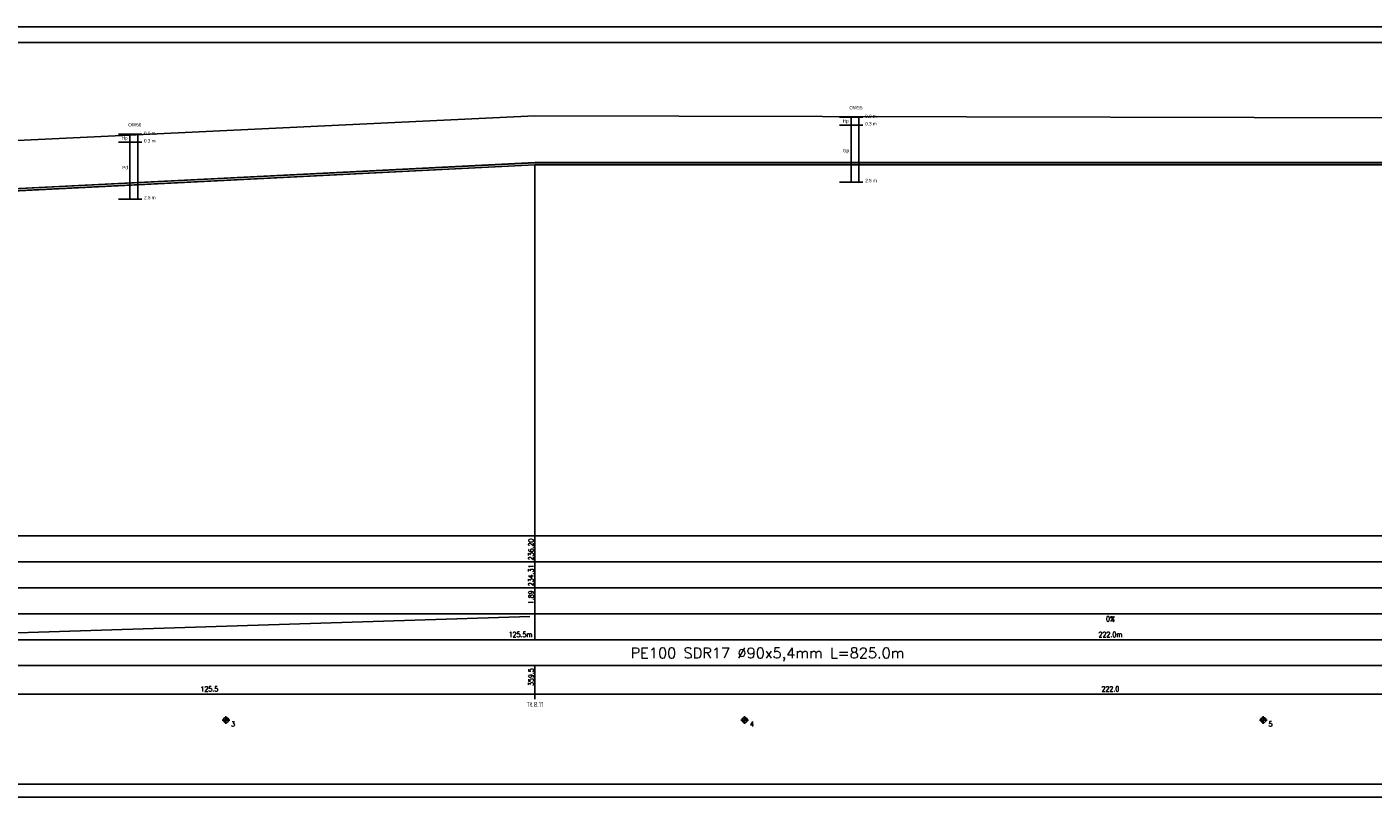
# Model space of a CAD drawing. Header units: metres. Extents: x -25 to 2175, y -3394 to -342.
# Tile 40 of 52: x 638 to 1157, y -674 to -377. Entities that reach past the tile are written whole.
import ezdxf
from ezdxf.enums import TextEntityAlignment as Align

# ---------------------------------------------------------------- set-up
doc = ezdxf.new("R2010")
doc.units = ezdxf.units.M
doc.header["$LTSCALE"] = 0.2
doc.layers.get('0').update_dxf_attribs({"color": 8, "linetype": 'CONTINUOUS'})
for name, color, linetype in [('gleba', 20, 'CONTINUOUS'), ('Linie_tabeli', 7, 'CONTINUOUS'), ('Pomocnicza', 1, 'CONTINUOUS'), ('Pompownia_P8_Liczby', 7, 'CONTINUOUS'), ('Pompownia_P8_Linie_tabeli', 7, 'CONTINUOUS'), ('Pompownia_P8_Odcinki', 7, 'CONTINUOUS'), ('Pompownia_P8_Teren_istn', 3, 'CONTINUOUS'), ('warstwa_nr_0', 8, 'CONTINUOUS')]:
    doc.layers.add(name, color=color, linetype=linetype)
doc.styles.get("Standard").update_dxf_attribs({"font": 'simplex.shx'})

msp = doc.modelspace()

# ---------------------------------------------------------------- linework, layer by layer
at = {"layer": 'Linie_tabeli'}
for p, q in [((951.17, -411.63), (960.17, -411.63)), ((951.17, -414.63), (960.17, -414.63)), ((673.09, -418.2), (682.09, -418.2)), ((673.09, -421.2), (682.09, -421.2)), ((951.17, -436.63), (960.17, -436.63)), ((673.09, -443.2), (682.09, -443.2))]:
    msp.add_line(p, q, dxfattribs=at)
msp.add_lwpolyline([(0.29, -668.78), (1969.29, -668.78), (1969.29, -382.78), (0.29, -382.78)], close=True, dxfattribs=at)
at = {"layer": 'Pomocnicza'}
for points in [[(955.62, -411.63), (955.62, -436.63)], [(958.62, -411.63), (958.62, -431.63)], [(958.62, -411.63), (958.62, -436.63)], [(677.54, -418.2), (677.54, -443.2)], [(680.54, -418.2), (680.54, -438.2)], [(680.54, -418.2), (680.54, -443.2)]]:
    msp.add_lwpolyline(points, dxfattribs=at)
at = {"layer": 'Pompownia_P8_Liczby'}
for p, q in [((713.68, -644.55), (715.45, -643.62)), ((713.72, -644.61), (715.41, -643.55)), ((713.75, -644.67), (715.37, -643.5)), ((713.8, -644.73), (715.33, -643.44)), ((713.84, -644.78), (715.28, -643.39)), ((713.89, -644.83), (715.23, -643.34)), ((713.95, -644.87), (715.18, -643.3)), ((714, -644.91), (715.12, -643.26)), ((714.06, -644.95), (715.06, -643.22)), ((714.13, -644.98), (715, -643.19)), ((714.19, -645.01), (714.94, -643.16)), ((714.25, -645.04), (714.87, -643.13)), ((714.32, -645.06), (714.81, -643.11)), ((714.39, -645.07), (714.74, -643.1)), ((714.46, -645.08), (714.67, -643.09)), ((714.53, -645.08), (714.6, -643.09)), ((714.56, -642.58), (714.56, -645.58)), ((913.68, -644.55), (915.45, -643.62)), ((913.72, -644.61), (915.41, -643.55)), ((913.75, -644.67), (915.37, -643.5)), ((913.8, -644.73), (915.33, -643.44)), ((913.84, -644.78), (915.28, -643.39)), ((913.89, -644.83), (915.23, -643.34)), ((913.95, -644.87), (915.18, -643.3)), ((914, -644.91), (915.12, -643.26)), ((914.06, -644.95), (915.06, -643.22)), ((914.13, -644.98), (915, -643.19)), ((914.19, -645.01), (914.94, -643.16)), ((914.25, -645.04), (914.87, -643.13)), ((914.32, -645.06), (914.81, -643.11)), ((914.39, -645.07), (914.74, -643.1)), ((914.46, -645.08), (914.67, -643.09)), ((914.53, -645.08), (914.6, -643.09)), ((914.56, -642.58), (914.56, -645.58)), ((1113.68, -644.55), (1115.45, -643.62)), ((1113.72, -644.61), (1115.41, -643.55)), ((1113.75, -644.67), (1115.37, -643.5)), ((1113.8, -644.73), (1115.33, -643.44)), ((1113.84, -644.78), (1115.28, -643.39)), ((1113.89, -644.83), (1115.23, -643.34)), ((1113.95, -644.87), (1115.18, -643.3)), ((1114, -644.91), (1115.12, -643.26)), ((1114.06, -644.95), (1115.06, -643.22)), ((1114.13, -644.98), (1115, -643.19)), ((1114.19, -645.01), (1114.94, -643.16)), ((1114.25, -645.04), (1114.87, -643.13)), ((1114.32, -645.06), (1114.81, -643.11)), ((1114.39, -645.07), (1114.74, -643.1)), ((1114.46, -645.08), (1114.67, -643.09)), ((1114.53, -645.08), (1114.6, -643.09)), ((1114.56, -642.58), (1114.56, -645.58)), ((713.06, -644.08), (716.06, -644.08)), ((713.57, -644.22), (715.55, -643.95)), ((713.57, -644.15), (715.56, -644.01)), ((713.59, -644.29), (715.54, -643.88)), ((713.6, -644.36), (715.52, -643.81)), ((713.62, -644.43), (715.5, -643.74)), ((713.65, -644.49), (715.48, -643.68)), ((913.06, -644.08), (916.06, -644.08)), ((913.57, -644.22), (915.55, -643.95)), ((913.57, -644.15), (915.56, -644.01)), ((913.59, -644.29), (915.54, -643.88)), ((913.6, -644.36), (915.52, -643.81)), ((913.62, -644.43), (915.5, -643.74)), ((913.65, -644.49), (915.48, -643.68)), ((1113.06, -644.08), (1116.06, -644.08)), ((1113.57, -644.22), (1115.55, -643.95)), ((1113.57, -644.15), (1115.56, -644.01)), ((1113.59, -644.29), (1115.54, -643.88)), ((1113.6, -644.36), (1115.52, -643.81)), ((1113.62, -644.43), (1115.5, -643.74)), ((1113.65, -644.49), (1115.48, -643.68))]:
    msp.add_line(p, q, dxfattribs=at)
for centre in [(714.56, -644.08), (914.56, -644.08), (1114.56, -644.08)]:
    msp.add_circle(centre, 1, dxfattribs=at)
at = {"layer": 'Pompownia_P8_Linie_tabeli'}
for p, q in [((114.56, -573.08), (1764.17, -573.08)), ((833.69, -573.08), (833.69, -603.08)), ((114.56, -583.08), (1764.17, -583.08)), ((114.56, -593.08), (1764.17, -593.08)), ((114.56, -603.08), (1764.17, -603.08)), ((584.62, -612.08), (831.69, -604.08)), ((833.69, -603.08), (833.69, -613.08)), ((114.56, -613.08), (1764.17, -613.08)), ((114.56, -623.08), (1764.17, -623.08)), ((833.69, -623.08), (833.69, -636.08)), ((114.56, -634.08), (1764.17, -634.08))]:
    msp.add_line(p, q, dxfattribs=at)
msp.add_lwpolyline([(833.69, -573.08), (833.69, -429.95)], dxfattribs=at)
at = {"layer": 'Pompownia_P8_Odcinki'}
for points in [[(583.62, -441.66), (833.69, -429.16), (833.69, -429.1), (583.62, -441.61)], [(583.62, -442.45), (833.69, -429.95), (833.69, -430), (583.62, -442.51)], [(833.69, -429.16), (1277.45, -429.16), (1277.45, -429.1), (833.69, -429.1)], [(833.69, -429.95), (1277.45, -429.95), (1277.45, -430), (833.69, -430)]]:
    msp.add_lwpolyline(points, close=True, dxfattribs=at)
at = {"layer": 'Pompownia_P8_Teren_istn'}
msp.add_lwpolyline([(114.56, -482.08), (121.15, -483.08), (125.14, -482.6), (126.04, -485.98), (127.84, -485.98), (128.74, -482.16), (144.05, -480.28), (146.35, -480.28), (259.19, -471.28), (352.04, -456.78), (382.8, -453.08), (499.14, -433.08), (554.53, -425.08), (556.06, -425.08), (566.46, -427.28), (576.48, -427.58), (582.62, -423.08), (833.69, -411.08), (1277.45, -412.08)], dxfattribs=at)
at = {"layer": 'warstwa_nr_0'}
msp.add_lwpolyline([(-24.71, -673.78), (1975.29, -673.78), (1975.29, -376.78), (-24.71, -376.78)], close=True, dxfattribs=at)

# ---------------------------------------------------------------- texts
at = {"char_height": 1.3, "attachment_point": 1}
for s, insert, width in [('{\\fArial Narrow|b0|i0|c238|p0;\\POW55}', (954.96, -405.12), 11.4659), ('{\\fArial Narrow|b0|i0|c238|p0;\\POW56}', (676.88, -411.69), 11.4659), ('{\\FArial Narrow|c0;0.0 m}', (961.01, -410.6), 8.0951), ('{\\fArial Narrow|b0|i0|c238|p0;0.3 m}', (961.02, -413.47), 8.3702), ('{\\FArial Narrow|c0;0.0 m}', (682.93, -417.18), 8.0951), ('{\\fArial Narrow|b0|i0|c238|p0;0.3 m}', (682.93, -420.05), 8.3702), ('{\\fArial Narrow|b0|i0|c238|p0;2.5 m}', (961.07, -435.37), 8.3702), ('{\\fArial Narrow|b0|i0|c238|p0;2.5 m}', (682.98, -441.94), 8.3702)]:
    msp.add_mtext(s, dxfattribs=dict(at, insert=insert, width=width))
at = {"layer": 'gleba', "char_height": 1.3, "width": 11.5025, "attachment_point": 3}
for s, insert in [('{\\fArial Narrow|b0|i0|c238|p34;Hp}', (954.68, -412.4)), ('{\\fArial Narrow|b0|i0|c238|p34;Hp}', (676.6, -418.98)), ('{\\fArial Narrow|b0|i0|c238|p0;Gp}', (954.83, -423.81)), ('{\\fArial Narrow|b0|i0|c238|p0;Pd}', (676.74, -430.38))]:
    msp.add_mtext(s, dxfattribs=dict(at, insert=insert))
at = {"layer": 'Pompownia_P8_Liczby', "width": 0.8}
for s, p in [('236.20', (833.19, -574.08)), ('234.31', (833.19, -584.08)), ('1.89', (833.19, -594.08)), ('359.5', (833.19, -624.08))]:
    msp.add_text(s, height=2, rotation=90, dxfattribs=at).set_placement(p, align=Align.RIGHT)
for s, p in [('0%', (1055.57, -606.08)), ('222.0m', (1055.57, -612.08)), ('125.5', (708.15, -633.08)), ('222.0', (1055.57, -633.08)), ('Tł.8.11', (833.69, -639.08))]:
    msp.add_text(s, height=2, dxfattribs=at).set_placement(p, align=Align.CENTER)
msp.add_text('125.5m', height=2, dxfattribs=at).set_placement((832.69, -612.08), align=Align.RIGHT)
at = {"layer": 'Pompownia_P8_Liczby', "width": 0.936486}
msp.add_text('PE100 SDR17 %%C90x5,4mm L=825.0m', height=4, dxfattribs=at).set_placement((870.58, -620.22), (976.18, -620.22), align=Align.FIT)
at = {"layer": 'Pompownia_P8_Liczby', "width": 0.8}
for s, p in [('3', (716.56, -646.58)), ('4', (916.56, -646.58)), ('5', (1116.56, -646.58))]:
    msp.add_text(s, height=2, dxfattribs=at).set_placement(p)

doc.saveas('drawing.dxf')
